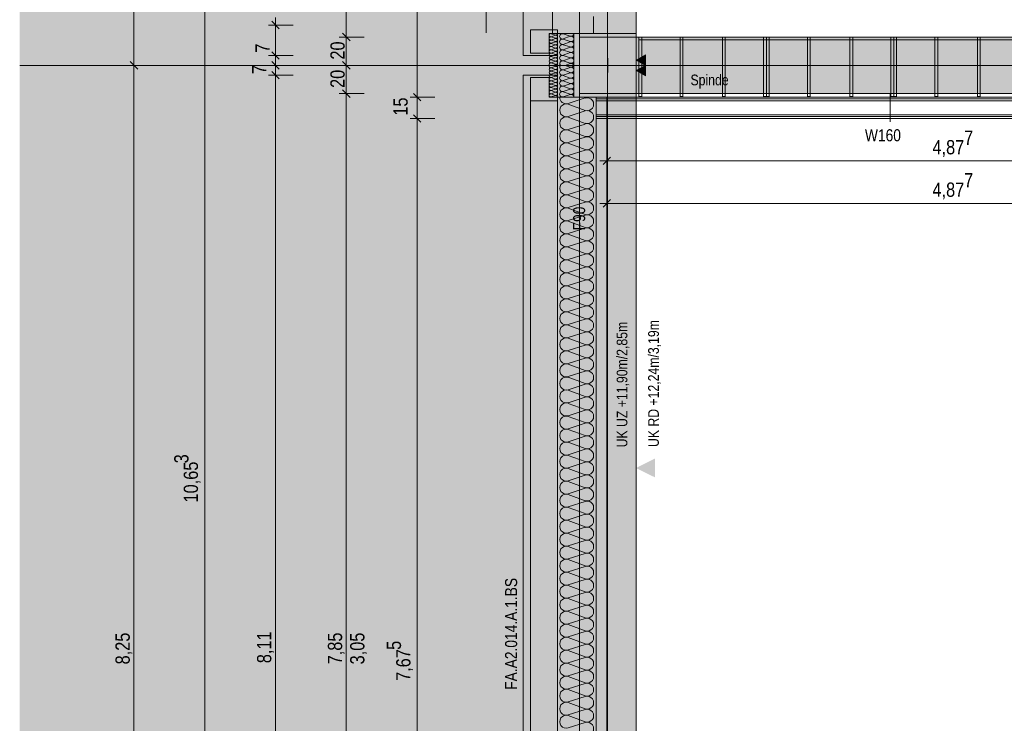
# Model space of a CAD drawing. Extents: x -620 to 300, y 62 to 1112.
# Tile 14 of 95: x -539 to -400, y 456 to 556. Entities that reach past the tile are written whole.
import ezdxf
from ezdxf.lldxf.tags import DXFTag

# ---------------------------------------------------------------- set-up
doc = ezdxf.new("R2010")
doc.units = 0
doc.layers.get('0').update_dxf_attribs({"lineweight": 13})
for name, color, linetype, lineweight, true_color in [('00 -Bauelemente -Dämmung innen', 7, 'Continuous', 9, 0xff7fe6), ('00 -Bauelemente -Gipskarton', 7, 'Continuous', 9, 0xff7fe6), ('00_Beschriftung UZ', 3, 'Continuous', 13, 0x00ff00), ('30 -33 Aussenwände- 3 Aussenstützen', 7, 'Continuous', 50, 0x0000dd), ('30 -33 Aussenwände- 7 Fassade_ Elemente', 7, 'Continuous', 9, 0x00aacc), ('30 -34 Innenwände- 2 nichttragend', 7, 'Continuous', 18, 0xff7fe6), ('30 -35 Decken- 1 Konstruktion-Träger- Stahlbeton', 7, 'grob-A06G9S5M8I', 13, 0x33aa00), ('60- 61 allgemeine Ausstattung- 1 Möbel', 7, 'Continuous', 9, 0x00cccc), ('70 -72 Beschriftung- 1 Beschriftung allgemein', 7, 'Continuous', 9, 0xff6633), ('70 -72 Beschriftung- 2 Beschriftung Bauteile', 7, 'Continuous', 9, 0x9999ff), ('70 -76 Bemaßung- 2 Allgemein', 9, 'Continuous', 5, 0x808080), ('iwb_Layout BA_Markierung', 7, 'Continuous', 9, 0xbadcdc), ('iwb_Schraffur_ Verglasung', 5, 'Continuous', 13, 0x0000ff), ('iwb_Schraffur_F90_feuerbestaendig', 1, 'Continuous', 13, 0xff0000), ('iwb_Schraffur_Unterzug', 7, 'Continuous', 5, 0xffffcc)]:
    doc.layers.add(name, color=color, linetype=linetype, lineweight=lineweight, true_color=true_color)
for name, color, linetype, lineweight in [('30 -33 Aussenwände- 8 Sonnenschutz', 7, 'Continuous', 9), ('70 -71 Achsen- 1 Gebäudeachsen', 7, 'STRICHPUNKT2-A06G9S5N8I', 18), ('70 -75 Raumstempel- 3 Wandstempel', 7, 'Continuous', 50)]:
    doc.layers.add(name, color=color, linetype=linetype, lineweight=lineweight)
doc.styles.get("Standard").update_dxf_attribs({"font": 'ARIALN.TTF'})
tags = doc.linetypes.add('fein_strichliert-A06G9S5O8I', pattern=[4, 1, -2, 1]).pattern_tags.tags
tags[8:9] = [DXFTag(74, 4), DXFTag(75, 0), DXFTag(340, '0'), DXFTag(46, 0.0), DXFTag(50, 0.0), DXFTag(44, 0.0), DXFTag(45, 0.0)]
tags[6:7] = [DXFTag(74, 4), DXFTag(75, 0), DXFTag(340, '0'), DXFTag(46, 0.0), DXFTag(50, 0.0), DXFTag(44, 0.0), DXFTag(45, 0.0)]
tags[4:5] = [DXFTag(74, 4), DXFTag(75, 0), DXFTag(340, '0'), DXFTag(46, 0.0), DXFTag(50, 0.0), DXFTag(44, 0.0), DXFTag(45, 0.0)]
tags = doc.linetypes.add('grob-A06G9S5M8I', pattern=[14, 3, -8, 3]).pattern_tags.tags
tags[8:9] = [DXFTag(74, 4), DXFTag(75, 0), DXFTag(340, '0'), DXFTag(46, 0.0), DXFTag(50, 0.0), DXFTag(44, 0.0), DXFTag(45, 0.0)]
tags[6:7] = [DXFTag(74, 4), DXFTag(75, 0), DXFTag(340, '0'), DXFTag(46, 0.0), DXFTag(50, 0.0), DXFTag(44, 0.0), DXFTag(45, 0.0)]
tags[4:5] = [DXFTag(74, 4), DXFTag(75, 0), DXFTag(340, '0'), DXFTag(46, 0.0), DXFTag(50, 0.0), DXFTag(44, 0.0), DXFTag(45, 0.0)]
tags = doc.linetypes.add('STRICHPUNKT2-A06G9S5N8I', pattern=[12.7, 6.35, -3.175, 0, -3.175]).pattern_tags.tags
tags[10:11] = [DXFTag(74, 4), DXFTag(75, 0), DXFTag(340, '0'), DXFTag(46, 0.0), DXFTag(50, 0.0), DXFTag(44, 0.0), DXFTag(45, 0.0)]
tags[8:9] = [DXFTag(74, 4), DXFTag(75, 0), DXFTag(340, '0'), DXFTag(46, 0.0), DXFTag(50, 0.0), DXFTag(44, 0.0), DXFTag(45, 0.0)]
tags[6:7] = [DXFTag(74, 4), DXFTag(75, 0), DXFTag(340, '0'), DXFTag(46, 0.0), DXFTag(50, 0.0), DXFTag(44, 0.0), DXFTag(45, 0.0)]
tags[4:5] = [DXFTag(74, 4), DXFTag(75, 0), DXFTag(340, '0'), DXFTag(46, 0.0), DXFTag(50, 0.0), DXFTag(44, 0.0), DXFTag(45, 0.0)]

# ---------------------------------------------------------------- blocks, each defined once
blk = doc.blocks.new('Polygon-A06G9S5E8I')
at = {"color": 0, "linetype": 'ByBlock', "lineweight": -2, "ltscale": 0.13}
blk.add_solid([(-458.92, 86.61), (-538.63, 86.4), (-458.75, 1083.81), (-538.63, 1083.81)], dxfattribs=at)
blk = doc.blocks.new('Referenz-A06G9S5P8I')
at = {"layer": '00 -Bauelemente -Dämmung innen', "color": 0, "linetype": 'Continuous', "lineweight": -2, "ltscale": 0.13}
for p, q in [((-360.65, 544.47), (-457.19, 544.47)), ((-358.65, 542.47), (-457.19, 542.47))]:
    blk.add_line(p, q, dxfattribs=at)
at = {"layer": '00 -Bauelemente -Gipskarton', "color": 0, "linetype": 'Continuous', "lineweight": -2, "ltscale": 0.13}
for p, q in [((-361.15, 544.97), (-457.19, 544.97)), ((-360.9, 544.72), (-457.19, 544.72)), ((-360.65, 544.47), (-457.19, 544.47)), ((-358.65, 542.47), (-457.19, 542.47)), ((-358.4, 542.22), (-457.19, 542.22)), ((-358.15, 541.97), (-457.19, 541.97))]:
    blk.add_line(p, q, dxfattribs=at)
at = {"layer": '00_Beschriftung UZ', "color": 0, "lineweight": -2}
for points in [[(-454.22, 491.24), (-451.55, 492.57), (-454.22, 493.91)], [(-448.88, 491.24), (-451.55, 492.57), (-448.88, 493.91)]]:
    blk.add_solid(points, dxfattribs=at)
at = {"layer": '30 -33 Aussenwände- 3 Aussenstützen', "color": 0, "linetype": 'Continuous', "lineweight": -2, "ltscale": 0.13}
for p, q in [((-459.55, 553.47), (-459.55, 545.47)), ((-451.55, 553.47), (-459.55, 553.47)), ((-451.55, 545.47), (-451.55, 553.47)), ((-459.55, 545.47), (-451.55, 545.47))]:
    blk.add_line(p, q, dxfattribs=at)
at = {"layer": '30 -33 Aussenwände- 3 Aussenstützen', "color": 0, "lineweight": -2}
for p, q in [((-456.55, 549.47), (-454.55, 549.47)), ((-455.55, 550.47), (-455.55, 548.47))]:
    blk.add_line(p, q, dxfattribs=at)
at = {"layer": '30 -33 Aussenwände- 7 Fassade_ Elemente', "color": 0, "linetype": 'Continuous', "lineweight": -2, "ltscale": 0.13}
for p, q in [((-467.49, 608.07), (-467.49, 550.87)), ((-451.55, 553.97), (-451.55, 604.97)), ((-463.35, 553.97), (-463.35, 557.27)), ((-457.55, 553.97), (-457.55, 556.37)), ((-451.55, 556.37), (-451.55, 553.97)), ((-466.49, 551.17), (-466.49, 554.47)), ((-466.49, 554.47), (-462.65, 554.47)), ((-462.65, 553.97), (-463.85, 553.97)), ((-463.85, 553.97), (-463.85, 551.17)), ((-462.95, 553.75), (-463.55, 553.94)), ((-463.55, 553.51), (-462.95, 553.73)), ((-457.55, 553.97), (-463.35, 553.97)), ((-462.65, 554.47), (-462.65, 553.97)), ((-462.65, 553.97), (-460.35, 553.97)), ((-462.65, 549.47), (-462.65, 553.97)), ((-462.65, 553.97), (-451.55, 553.97)), ((-462.65, 550.87), (-462.65, 553.97)), ((-460.85, 553.6), (-461.85, 553.93)), ((-460.35, 553.97), (-460.35, 549.47)), ((-451.55, 553.97), (-457.55, 553.97)), ((-462.95, 553.29), (-463.55, 553.49)), ((-463.55, 553.05), (-462.95, 553.27)), ((-462.95, 552.83), (-463.55, 553.03)), ((-463.55, 552.59), (-462.95, 552.81)), ((-462.95, 552.37), (-463.55, 552.57)), ((-463.55, 552.13), (-462.95, 552.35)), ((-461.85, 553.2), (-460.85, 553.57)), ((-460.85, 552.84), (-461.85, 553.16)), ((-461.85, 552.43), (-460.85, 552.8)), ((-460.85, 552.07), (-461.85, 552.39)), ((-467.49, 550.87), (-462.65, 550.87)), ((-463.85, 551.17), (-466.49, 551.17)), ((-462.95, 551.91), (-463.55, 552.11)), ((-463.55, 551.67), (-462.95, 551.89)), ((-462.95, 551.45), (-463.55, 551.65)), ((-463.55, 551.21), (-462.95, 551.43)), ((-462.95, 550.99), (-463.55, 551.19)), ((-463.55, 550.75), (-462.95, 550.97)), ((-461.85, 551.67), (-460.85, 552.03)), ((-460.85, 551.31), (-461.85, 551.63)), ((-461.85, 550.9), (-460.85, 551.27)), ((-460.85, 550.54), (-461.85, 550.86)), ((-462.95, 550.53), (-463.55, 550.73)), ((-463.55, 550.29), (-462.95, 550.51)), ((-462.95, 550.08), (-463.55, 550.27)), ((-463.55, 549.83), (-462.95, 550.05)), ((-462.95, 549.62), (-463.55, 549.81)), ((-462.95, 549.59), (-463.27, 549.47)), ((-462.95, 549.36), (-463.27, 549.47)), ((-462.65, 384.47), (-462.65, 549.47)), ((-462.65, 549.47), (-462.65, 544.97)), ((-461.85, 550.13), (-460.85, 550.5)), ((-460.85, 549.77), (-461.85, 550.1)), ((-460.85, 549.74), (-461.56, 549.47)), ((-460.85, 549.21), (-461.56, 549.47)), ((-460.35, 544.97), (-460.35, 549.47)), ((-456.55, 549.47), (-454.55, 549.47)), ((-455.55, 550.47), (-455.55, 548.47)), ((-462.65, 548.07), (-467.49, 548.07)), ((-467.49, 548.07), (-467.49, 385.87)), ((-462.95, 549.33), (-463.55, 549.14)), ((-463.55, 549.12), (-462.95, 548.9)), ((-462.95, 548.87), (-463.55, 548.68)), ((-463.55, 548.66), (-462.95, 548.44)), ((-462.95, 548.41), (-463.55, 548.22)), ((-463.55, 548.2), (-462.95, 547.98)), ((-462.65, 544.97), (-462.65, 548.07)), ((-460.85, 549.17), (-461.85, 548.85)), ((-461.85, 548.82), (-460.85, 548.45)), ((-460.85, 548.41), (-461.85, 548.09)), ((-461.85, 548.05), (-460.85, 547.68)), ((-463.85, 547.77), (-466.49, 547.77)), ((-466.49, 547.77), (-466.49, 544.47)), ((-463.85, 544.97), (-463.85, 547.77)), ((-462.95, 547.95), (-463.55, 547.76)), ((-463.55, 547.74), (-462.95, 547.52)), ((-462.95, 547.49), (-463.55, 547.3)), ((-463.55, 547.28), (-462.95, 547.06)), ((-462.95, 547.03), (-463.55, 546.84)), ((-463.55, 546.82), (-462.95, 546.6)), ((-460.85, 547.64), (-461.85, 547.32)), ((-461.85, 547.28), (-460.85, 546.91)), ((-460.85, 546.88), (-461.85, 546.55)), ((-462.95, 546.57), (-463.55, 546.38)), ((-463.55, 546.36), (-462.95, 546.14)), ((-462.95, 546.12), (-463.55, 545.92)), ((-463.55, 545.9), (-462.95, 545.68)), ((-462.95, 545.66), (-463.55, 545.46)), ((-463.55, 545.44), (-462.95, 545.22)), ((-461.85, 546.52), (-460.85, 546.15)), ((-460.85, 546.11), (-461.85, 545.79)), ((-461.85, 545.75), (-460.85, 545.38)), ((-460.85, 545.34), (-461.85, 545.02)), ((-466.49, 389.47), (-466.49, 544.47)), ((-466.49, 544.47), (-462.65, 544.47)), ((-462.65, 544.97), (-463.85, 544.97)), ((-462.95, 545.2), (-463.55, 545)), ((-462.65, 544.47), (-462.65, 544.97)), ((-455.69, 544.97), (-462.65, 544.97)), ((-462.65, 544.97), (-460.35, 544.97)), ((-462.65, 544.47), (-462.65, 389.47)), ((-461.15, 544.09), (-458.75, 544.86)), ((-458.75, 543.11), (-461.15, 544)), ((-460.35, 544.97), (-457.19, 544.97)), ((-457.19, 544.97), (-457.19, 388.97)), ((-455.69, 388.97), (-455.69, 544.97)), ((-461.15, 542.25), (-458.75, 543.02)), ((-458.75, 541.27), (-461.15, 542.16)), ((-461.15, 540.41), (-458.75, 541.18)), ((-458.75, 539.43), (-461.15, 540.32)), ((-461.15, 538.57), (-458.75, 539.34)), ((-458.75, 537.59), (-461.15, 538.48)), ((-461.15, 536.73), (-458.75, 537.5)), ((-458.75, 535.76), (-461.15, 536.64)), ((-461.15, 534.89), (-458.75, 535.67)), ((-458.75, 533.92), (-461.15, 534.8)), ((-461.15, 533.06), (-458.75, 533.83)), ((-458.75, 532.08), (-461.15, 532.97)), ((-461.15, 531.22), (-458.75, 531.99)), ((-458.75, 530.24), (-461.15, 531.13)), ((-461.15, 529.38), (-458.75, 530.15)), ((-458.75, 528.4), (-461.15, 529.29)), ((-461.15, 527.54), (-458.75, 528.31)), ((-458.75, 526.56), (-461.15, 527.45)), ((-461.15, 525.7), (-458.75, 526.47)), ((-458.75, 524.72), (-461.15, 525.61)), ((-461.15, 523.86), (-458.75, 524.63)), ((-458.75, 522.89), (-461.15, 523.77)), ((-461.15, 522.02), (-458.75, 522.8)), ((-458.75, 521.05), (-461.15, 521.93)), ((-461.15, 520.19), (-458.75, 520.96)), ((-458.75, 519.21), (-461.15, 520.1)), ((-461.15, 518.35), (-458.75, 519.12)), ((-458.75, 517.37), (-461.15, 518.26)), ((-461.15, 516.51), (-458.75, 517.28)), ((-458.75, 515.53), (-461.15, 516.42)), ((-461.15, 514.67), (-458.75, 515.44)), ((-458.75, 513.69), (-461.15, 514.58)), ((-461.15, 512.83), (-458.75, 513.6)), ((-458.75, 511.85), (-461.15, 512.74)), ((-461.15, 510.99), (-458.75, 511.76)), ((-458.75, 510.02), (-461.15, 510.9)), ((-461.15, 509.16), (-458.75, 509.93)), ((-458.75, 508.18), (-461.15, 509.07)), ((-461.15, 507.32), (-458.75, 508.09)), ((-458.75, 506.34), (-461.15, 507.23)), ((-461.15, 505.48), (-458.75, 506.25)), ((-458.75, 504.5), (-461.15, 505.39)), ((-461.15, 503.64), (-458.75, 504.41)), ((-458.75, 502.66), (-461.15, 503.55)), ((-461.15, 501.8), (-458.75, 502.57)), ((-458.75, 500.82), (-461.15, 501.71)), ((-461.15, 499.96), (-458.75, 500.73)), ((-458.75, 498.99), (-461.15, 499.87)), ((-461.15, 498.12), (-458.75, 498.9)), ((-458.75, 497.15), (-461.15, 498.03)), ((-461.15, 496.29), (-458.75, 497.06)), ((-458.75, 495.31), (-461.15, 496.2)), ((-461.15, 494.45), (-458.75, 495.22)), ((-458.75, 493.47), (-461.15, 494.36)), ((-461.15, 492.61), (-458.75, 493.38)), ((-458.75, 491.63), (-461.15, 492.52)), ((-461.15, 490.77), (-458.75, 491.54)), ((-458.75, 489.79), (-461.15, 490.68)), ((-461.15, 488.93), (-458.75, 489.7)), ((-458.75, 487.95), (-461.15, 488.84)), ((-461.15, 487.09), (-458.75, 487.86)), ((-458.75, 486.12), (-461.15, 487)), ((-461.15, 485.25), (-458.75, 486.03)), ((-458.75, 484.28), (-461.15, 485.16)), ((-461.15, 483.42), (-458.75, 484.19)), ((-458.75, 482.44), (-461.15, 483.33)), ((-461.15, 481.58), (-458.75, 482.35)), ((-458.75, 480.6), (-461.15, 481.49)), ((-461.15, 479.74), (-458.75, 480.51)), ((-458.75, 478.76), (-461.15, 479.65)), ((-461.15, 477.9), (-458.75, 478.67)), ((-458.75, 476.92), (-461.15, 477.81)), ((-461.15, 476.06), (-458.75, 476.83)), ((-458.75, 475.08), (-461.15, 475.97)), ((-461.15, 474.22), (-458.75, 474.99)), ((-458.75, 473.25), (-461.15, 474.13)), ((-461.15, 472.38), (-458.75, 473.16)), ((-458.75, 471.41), (-461.15, 472.29)), ((-461.15, 470.55), (-458.75, 471.32)), ((-458.75, 469.57), (-461.15, 470.46)), ((-461.15, 468.71), (-458.75, 469.48)), ((-458.75, 467.73), (-461.15, 468.62)), ((-461.15, 466.87), (-458.75, 467.64)), ((-458.75, 465.89), (-461.15, 466.78)), ((-461.15, 465.03), (-458.75, 465.8)), ((-458.75, 464.05), (-461.15, 464.94)), ((-461.15, 463.19), (-458.75, 463.96)), ((-458.75, 462.21), (-461.15, 463.1)), ((-461.15, 461.35), (-458.75, 462.12)), ((-458.75, 460.38), (-461.15, 461.26)), ((-461.15, 459.51), (-458.75, 460.29)), ((-458.75, 458.54), (-461.15, 459.42)), ((-461.15, 457.68), (-458.75, 458.45)), ((-458.75, 456.7), (-461.15, 457.59)), ((-461.15, 455.84), (-458.75, 456.61))]:
    blk.add_line(p, q, dxfattribs=at)
for centre, major_axis, end_param in [((-463.62, 553.73), (0.07, 0.219), 3.765224), ((-462.88, 553.97), (-0.07, -0.219), 1.896254), ((-462.88, 553.51), (-0.07, -0.219), 3.764652), ((-461.97, 553.56), (0.117, 0.364), 3.765224), ((-460.73, 553.97), (-0.117, -0.364), 1.896254), ((-460.73, 553.2), (-0.117, -0.364), 3.764652), ((-463.62, 553.27), (0.07, 0.219), 3.765224), ((-463.62, 552.81), (0.07, 0.219), 3.765224), ((-463.62, 552.35), (0.07, 0.219), 3.765224), ((-462.88, 553.05), (-0.07, -0.219), 3.764652), ((-462.88, 552.59), (-0.07, -0.219), 3.764652), ((-462.88, 552.13), (-0.07, -0.219), 3.764652), ((-461.97, 552.8), (0.117, 0.364), 3.765224), ((-461.97, 552.03), (0.117, 0.364), 3.765224), ((-460.73, 552.44), (-0.117, -0.364), 3.764652), ((-463.62, 551.89), (0.07, 0.219), 3.765224), ((-463.62, 551.43), (0.07, 0.219), 3.765224), ((-463.62, 550.97), (0.07, 0.219), 3.765224), ((-462.88, 551.67), (-0.07, -0.219), 3.764652), ((-462.88, 551.21), (-0.07, -0.219), 3.764652), ((-462.88, 550.75), (0.186, 0.135), 1.254884), ((-462.88, 550.75), (-0.07, -0.219), 3.764652), ((-462.88, 550.75), (0.186, -0.135), 1.254884), ((-461.97, 551.26), (0.117, 0.364), 3.765224), ((-461.97, 551.26), (-0.31, 0.225), 1.255075), ((-461.97, 550.5), (0.117, 0.364), 3.765224), ((-461.97, 551.26), (0.117, 0.364), 1.255075), ((-461.97, 551.26), (-0.31, -0.225), 1.255075), ((-461.97, 550.5), (0.117, 0.364), 1.255075), ((-460.73, 551.67), (-0.117, -0.364), 3.764652), ((-460.73, 551.67), (0.31, 0.225), 1.254884), ((-460.73, 551.67), (-0.117, -0.364), 1.254884), ((-460.73, 550.9), (0.31, 0.225), 1.254884), ((-460.73, 550.9), (-0.117, -0.364), 3.764652), ((-460.73, 551.67), (0.31, -0.225), 1.254884), ((-460.73, 550.9), (0.31, -0.225), 1.254884), ((-463.62, 550.51), (0.07, 0.219), 3.765224), ((-463.62, 550.51), (-0.186, 0.135), 1.255075), ((-463.62, 550.05), (0.07, 0.219), 3.765224), ((-463.62, 550.05), (-0.186, 0.135), 1.255075), ((-463.62, 549.59), (0.07, 0.219), 2.411197), ((-463.62, 549.36), (-0.198, 0.116), 2.411197), ((-463.62, 550.51), (0.07, 0.219), 1.255075), ((-463.62, 550.51), (-0.186, -0.135), 1.255075), ((-463.62, 550.05), (0.07, 0.219), 1.255075), ((-463.62, 550.05), (-0.186, -0.135), 1.255075), ((-462.88, 550.75), (-0.07, -0.219), 1.254884), ((-462.88, 550.29), (0.186, 0.135), 1.254884), ((-462.88, 550.29), (-0.07, -0.219), 3.764652), ((-462.88, 550.29), (-0.07, -0.219), 1.254884), ((-462.88, 549.83), (0.186, 0.135), 1.254884), ((-462.88, 549.83), (-0.07, -0.219), 1.254884), ((-462.88, 549.37), (0.207, 0.1), 1.434048), ((-462.88, 549.57), (-0.071, -0.219), 1.434048), ((-462.88, 550.29), (0.186, -0.135), 1.254884), ((-462.88, 549.83), (0.186, -0.135), 1.254884), ((-461.97, 549.73), (0.117, 0.364), 2.619647), ((-461.97, 549.22), (-0.283, 0.257), 2.619647), ((-461.97, 550.5), (-0.31, 0.225), 1.255075), ((-461.97, 550.5), (-0.31, -0.225), 1.255075), ((-460.73, 550.9), (-0.117, -0.364), 1.254884), ((-460.73, 550.14), (0.31, 0.225), 1.254884), ((-460.73, 550.14), (-0.117, -0.364), 1.254884), ((-460.73, 549.37), (0.369, 0.102), 1.613483), ((-460.73, 549.58), (-0.117, -0.364), 1.613483), ((-460.73, 550.14), (0.31, -0.225), 1.254884), ((-463.62, 548.9), (0.071, 0.219), 3.765224), ((-463.62, 548.9), (-0.186, 0.135), 1.255075), ((-463.62, 548.44), (0.071, 0.219), 3.765224), ((-463.62, 548.44), (-0.186, 0.135), 1.255075), ((-463.62, 547.98), (0.071, 0.219), 3.765224), ((-463.62, 548.9), (0.071, 0.219), 1.255075), ((-463.62, 548.9), (-0.186, -0.135), 1.255075), ((-463.62, 548.44), (0.071, 0.219), 1.255075), ((-463.62, 548.44), (-0.186, -0.135), 1.255075), ((-462.88, 549.11), (0.186, 0.135), 1.254884), ((-462.88, 549.11), (-0.071, -0.219), 1.254884), ((-462.88, 548.65), (-0.071, -0.219), 3.764652), ((-462.88, 548.65), (0.186, 0.135), 1.254884), ((-462.88, 548.65), (-0.071, -0.219), 1.254884), ((-462.88, 548.19), (0.186, 0.135), 1.254884), ((-462.88, 548.19), (-0.071, -0.219), 3.764652), ((-462.88, 548.19), (-0.071, -0.219), 1.254884), ((-462.88, 549.11), (0.186, -0.135), 1.254884), ((-462.88, 548.65), (0.186, -0.135), 1.254884), ((-462.88, 548.19), (0.186, -0.135), 1.254884), ((-461.97, 548.45), (0.117, 0.364), 3.765224), ((-461.97, 548.45), (-0.31, 0.225), 1.255075), ((-461.97, 547.68), (0.117, 0.364), 3.765224), ((-461.97, 548.45), (0.117, 0.364), 1.255075), ((-461.97, 548.45), (-0.31, -0.225), 1.255075), ((-461.97, 547.68), (0.117, 0.364), 1.255075), ((-460.73, 548.81), (0.31, 0.225), 1.254884), ((-460.73, 548.81), (-0.117, -0.364), 1.254884), ((-460.73, 548.04), (-0.117, -0.364), 3.764652), ((-460.73, 548.04), (0.31, 0.225), 1.254884), ((-460.73, 548.81), (0.31, -0.225), 1.254884), ((-460.73, 548.04), (0.31, -0.225), 1.254884), ((-463.62, 547.52), (0.071, 0.219), 3.765224), ((-463.62, 547.06), (0.071, 0.219), 3.765224), ((-463.62, 546.6), (0.071, 0.219), 3.765224), ((-462.88, 547.74), (-0.071, -0.219), 3.764652), ((-462.88, 547.28), (-0.071, -0.219), 3.764652), ((-462.88, 546.82), (-0.071, -0.219), 3.764652), ((-461.97, 547.68), (-0.31, 0.225), 1.255075), ((-461.97, 546.92), (0.117, 0.364), 3.765224), ((-461.97, 547.68), (-0.31, -0.225), 1.255075), ((-460.73, 548.04), (-0.117, -0.364), 1.254884), ((-460.73, 547.28), (-0.117, -0.364), 3.764652), ((-460.73, 547.28), (0.31, 0.225), 1.254884), ((-460.73, 547.28), (-0.117, -0.364), 1.254884), ((-460.73, 546.51), (-0.117, -0.364), 3.764652), ((-460.73, 547.28), (0.31, -0.225), 1.254884), ((-463.62, 546.14), (0.071, 0.219), 3.765224), ((-463.62, 545.68), (0.071, 0.219), 3.765224), ((-463.62, 545.22), (0.071, 0.219), 3.765224), ((-462.88, 546.36), (-0.071, -0.219), 3.764652), ((-462.88, 545.9), (-0.071, -0.219), 3.764652), ((-462.88, 545.44), (-0.071, -0.219), 3.764652), ((-461.97, 546.15), (0.117, 0.364), 3.765224), ((-461.97, 545.39), (0.117, 0.364), 3.765224), ((-460.73, 545.75), (-0.117, -0.364), 3.764652), ((-460.73, 544.98), (0.383, -0.005), 1.896254), ((-462.88, 544.98), (0.23, -0.003), 1.896254), ((-461.43, 543.12), (0.282, 0.874), 3.764652), ((-461.43, 544.96), (-0.918, 0.013), 1.896254), ((-458.47, 543.98), (-0.282, -0.874), 3.765224), ((-458.47, 542.15), (-0.282, -0.874), 3.765224), ((-461.43, 541.28), (0.282, 0.874), 3.764652), ((-458.47, 540.31), (-0.282, -0.874), 3.765224), ((-461.43, 539.45), (0.282, 0.874), 3.764652), ((-461.43, 537.61), (0.282, 0.874), 3.764652), ((-458.47, 538.47), (-0.282, -0.874), 3.765224), ((-458.47, 536.63), (-0.282, -0.874), 3.765224), ((-461.43, 535.77), (0.282, 0.874), 3.764652), ((-458.47, 534.79), (-0.282, -0.874), 3.765224), ((-461.43, 533.93), (0.282, 0.874), 3.764652), ((-461.43, 532.09), (0.282, 0.874), 3.764652), ((-458.47, 532.95), (-0.282, -0.874), 3.765224), ((-458.47, 531.11), (-0.282, -0.874), 3.765224), ((-461.43, 530.25), (0.282, 0.874), 3.764652), ((-458.47, 529.28), (-0.282, -0.874), 3.765224), ((-461.43, 528.41), (0.282, 0.874), 3.764652), ((-461.43, 526.58), (0.282, 0.874), 3.764652), ((-458.47, 527.44), (-0.282, -0.874), 3.765224), ((-458.47, 525.6), (-0.282, -0.874), 3.765224), ((-461.43, 524.74), (0.282, 0.874), 3.764652), ((-458.47, 523.76), (-0.282, -0.874), 3.765224), ((-461.43, 522.9), (0.282, 0.874), 3.764652), ((-461.43, 521.06), (0.282, 0.874), 3.764652), ((-458.47, 521.92), (-0.282, -0.874), 3.765224), ((-461.43, 519.22), (0.282, 0.874), 3.764652), ((-458.47, 520.08), (-0.282, -0.874), 3.765224), ((-458.47, 518.24), (-0.282, -0.874), 3.765224), ((-461.43, 517.38), (0.282, 0.874), 3.764652), ((-461.43, 515.54), (0.282, 0.874), 3.764652), ((-458.47, 516.41), (-0.282, -0.874), 3.765224), ((-461.43, 513.71), (0.282, 0.874), 3.764652), ((-458.47, 514.57), (-0.282, -0.874), 3.765224), ((-458.47, 512.73), (-0.282, -0.874), 3.765224), ((-461.43, 511.87), (0.282, 0.874), 3.764652), ((-458.47, 510.89), (-0.282, -0.874), 3.765224), ((-461.43, 510.03), (0.282, 0.874), 3.764652), ((-461.43, 508.19), (0.282, 0.874), 3.764652), ((-458.47, 509.05), (-0.282, -0.874), 3.765224), ((-458.47, 507.21), (-0.282, -0.874), 3.765224), ((-461.43, 506.35), (0.282, 0.874), 3.764652), ((-458.47, 505.38), (-0.282, -0.874), 3.765224), ((-461.43, 504.51), (0.282, 0.874), 3.764652), ((-461.43, 502.68), (0.282, 0.874), 3.764652), ((-458.47, 503.54), (-0.282, -0.874), 3.765224), ((-458.47, 501.7), (-0.282, -0.874), 3.765224), ((-461.43, 500.84), (0.282, 0.874), 3.764652), ((-458.47, 499.86), (-0.282, -0.874), 3.765224), ((-461.43, 499), (0.282, 0.874), 3.764652), ((-461.43, 497.16), (0.282, 0.874), 3.764652), ((-458.47, 498.02), (-0.282, -0.874), 3.765224), ((-458.47, 496.18), (-0.282, -0.874), 3.765224), ((-461.43, 495.32), (0.282, 0.874), 3.764652), ((-458.47, 494.34), (-0.282, -0.874), 3.765224), ((-461.43, 493.48), (0.282, 0.874), 3.764652), ((-461.43, 491.64), (0.282, 0.874), 3.764652), ((-458.47, 492.51), (-0.282, -0.874), 3.765224), ((-458.47, 490.67), (-0.282, -0.874), 3.765224), ((-461.43, 489.81), (0.282, 0.874), 3.764652), ((-458.47, 488.83), (-0.282, -0.874), 3.765224), ((-461.43, 487.97), (0.282, 0.874), 3.764652), ((-461.43, 486.13), (0.282, 0.874), 3.764652), ((-458.47, 486.99), (-0.282, -0.874), 3.765224), ((-458.47, 485.15), (-0.282, -0.874), 3.765224), ((-461.43, 484.29), (0.282, 0.874), 3.764652), ((-458.47, 483.31), (-0.282, -0.874), 3.765224), ((-461.43, 482.45), (0.282, 0.874), 3.764652), ((-461.43, 480.61), (0.282, 0.874), 3.764652), ((-458.47, 481.47), (-0.282, -0.874), 3.765224), ((-458.47, 479.64), (-0.282, -0.874), 3.765224), ((-461.43, 478.77), (0.282, 0.874), 3.764652), ((-458.47, 477.8), (-0.282, -0.874), 3.765224), ((-461.43, 476.94), (0.282, 0.874), 3.764652), ((-461.43, 475.1), (0.282, 0.874), 3.764652), ((-458.47, 475.96), (-0.282, -0.874), 3.765224), ((-458.47, 474.12), (-0.282, -0.874), 3.765224), ((-461.43, 473.26), (0.282, 0.874), 3.764652), ((-458.47, 472.28), (-0.282, -0.874), 3.765224), ((-461.43, 471.42), (0.282, 0.874), 3.764652), ((-461.43, 469.58), (0.282, 0.874), 3.764652), ((-458.47, 470.44), (-0.282, -0.874), 3.765224), ((-461.43, 467.74), (0.282, 0.874), 3.764652), ((-458.47, 468.6), (-0.282, -0.874), 3.765224), ((-458.47, 466.77), (-0.282, -0.874), 3.765224), ((-461.43, 465.9), (0.282, 0.874), 3.764652), ((-461.43, 464.07), (0.282, 0.874), 3.764652), ((-458.47, 464.93), (-0.282, -0.874), 3.765224), ((-461.43, 462.23), (0.282, 0.874), 3.764652), ((-458.47, 463.09), (-0.282, -0.874), 3.765224), ((-458.47, 461.25), (-0.282, -0.874), 3.765224), ((-461.43, 460.39), (0.282, 0.874), 3.764652), ((-458.47, 459.41), (-0.282, -0.874), 3.765224), ((-461.43, 458.55), (0.282, 0.874), 3.764652), ((-461.43, 456.71), (0.282, 0.874), 3.764652), ((-458.47, 457.57), (-0.282, -0.874), 3.765224), ((-458.47, 455.73), (-0.282, -0.874), 3.765224)]:
    blk.add_ellipse(centre, major_axis=major_axis, ratio=1, start_param=0, end_param=end_param, dxfattribs=at)
at = {"layer": '30 -33 Aussenwände- 8 Sonnenschutz', "color": 0, "linetype": 'Continuous', "lineweight": -2, "ltscale": 0.13}
blk.add_line((-472.73, 601.08), (-472.73, 554.08), dxfattribs=at)
at = {"layer": '30 -34 Innenwände- 2 nichttragend', "color": 0, "linetype": 'Continuous', "lineweight": -2, "ltscale": 0.13}
for p, q in [((-361.15, 544.97), (-457.19, 544.97)), ((-457.19, 544.97), (-457.19, 541.97)), ((-358.15, 541.97), (-457.19, 541.97))]:
    blk.add_line(p, q, dxfattribs=at)
at = {"layer": '30 -35 Decken- 1 Konstruktion-Träger- Stahlbeton', "color": 0, "lineweight": -2}
for p, q in [((-459.55, 388.47), (-459.55, 605.47)), ((-451.55, 388.47), (-451.55, 605.47)), ((35.45, 553.47), (-451.55, 553.47)), ((35.45, 545.47), (-451.55, 545.47))]:
    blk.add_line(p, q, dxfattribs=at)
at = {"layer": '30 -35 Decken- 1 Konstruktion-Träger- Stahlbeton', "color": 0, "linetype": 'Continuous', "lineweight": -2, "ltscale": 0.13}
blk.add_line((-451.55, 545.47), (-451.55, 553.47), dxfattribs=at)
at = {"layer": '60- 61 allgemeine Ausstattung- 1 Möbel', "color": 0, "linetype": 'fein_strichliert-A06G9S5O8I', "lineweight": -2, "ltscale": 0.13}
for p, q in [((-451.15, 553.47), (-450.75, 553.47)), ((-451.15, 545.07), (-451.15, 553.47)), ((-451.15, 553.47), (-361.15, 553.47)), ((-451.15, 553.07), (-451.15, 553.47)), ((-361.15, 553.07), (-451.15, 553.07)), ((-450.75, 553.47), (-450.75, 545.07)), ((-445.35, 553.47), (-444.95, 553.47)), ((-445.35, 545.07), (-445.35, 553.47)), ((-444.95, 553.47), (-444.95, 545.07)), ((-439.35, 553.47), (-438.95, 553.47)), ((-439.35, 545.07), (-439.35, 553.47)), ((-438.95, 553.47), (-438.95, 545.07)), ((-433.55, 553.47), (-433.15, 553.47)), ((-433.55, 545.07), (-433.55, 553.47)), ((-433.15, 553.47), (-432.75, 553.47)), ((-433.15, 545.07), (-433.15, 553.47)), ((-433.15, 553.47), (-433.15, 545.07)), ((-432.75, 553.47), (-432.75, 545.07)), ((-427.35, 553.47), (-426.95, 553.47)), ((-427.35, 545.07), (-427.35, 553.47)), ((-426.95, 553.47), (-426.95, 545.07)), ((-421.35, 553.47), (-420.95, 553.47)), ((-421.35, 545.07), (-421.35, 553.47)), ((-420.95, 553.47), (-420.95, 545.07)), ((-415.55, 553.47), (-415.15, 553.47)), ((-415.55, 545.07), (-415.55, 553.47)), ((-415.15, 553.47), (-415.15, 545.07)), ((-415.15, 553.47), (-414.75, 553.47)), ((-415.15, 545.07), (-415.15, 553.47)), ((-414.75, 553.47), (-414.75, 545.07)), ((-409.35, 553.47), (-408.95, 553.47)), ((-409.35, 545.07), (-409.35, 553.47)), ((-408.95, 553.47), (-408.95, 545.07)), ((-403.35, 553.47), (-402.95, 553.47)), ((-403.35, 545.07), (-403.35, 553.47)), ((-402.95, 553.47), (-402.95, 545.07)), ((-450.75, 545.07), (-451.15, 545.07)), ((-444.95, 545.07), (-445.35, 545.07)), ((-438.95, 545.07), (-439.35, 545.07)), ((-433.15, 545.07), (-433.55, 545.07)), ((-432.75, 545.07), (-433.15, 545.07)), ((-426.95, 545.07), (-427.35, 545.07)), ((-420.95, 545.07), (-421.35, 545.07)), ((-415.15, 545.07), (-415.55, 545.07)), ((-414.75, 545.07), (-415.15, 545.07)), ((-408.95, 545.07), (-409.35, 545.07)), ((-402.95, 545.07), (-403.35, 545.07))]:
    blk.add_line(p, q, dxfattribs=at)
at = {"layer": '70 -71 Achsen- 1 Gebäudeachsen', "color": 0, "linetype": 'STRICHPUNKT2-A06G9S5N8I', "lineweight": -2, "ltscale": 0.13}
for p, q in [((-455.58, 1084.39), (-455.58, 84.95)), ((-538.63, 549.45), (76.53, 549.45))]:
    blk.add_line(p, q, dxfattribs=at)
at = {"layer": '70 -72 Beschriftung- 2 Beschriftung Bauteile', "color": 0, "lineweight": -2}
for p, q in [((-451.55, 550.22), (-450.25, 550.97)), ((-450.25, 550.97), (-450.25, 549.47)), ((-450.25, 549.47), (-451.55, 550.22)), ((-451.55, 548.72), (-450.25, 549.47)), ((-450.25, 549.47), (-450.25, 547.97)), ((-450.25, 547.97), (-451.55, 548.72))]:
    blk.add_line(p, q, dxfattribs=at)
for points in [[(-450.25, 549.47), (-451.55, 550.22), (-450.25, 550.97)], [(-450.25, 547.97), (-451.55, 548.72), (-450.25, 549.47)]]:
    blk.add_solid(points, dxfattribs=at)
at = {"layer": '70 -75 Raumstempel- 3 Wandstempel', "color": 0, "linetype": 'Continuous', "lineweight": -2, "ltscale": 0.13}
blk.add_line((-415.67, 541.47), (-415.67, 545.47), dxfattribs=at)
at = {"layer": '70 -76 Bemaßung- 2 Allgemein', "color": 0, "linetype": 'Continuous', "lineweight": -2, "ltscale": 0.13}
for p, q in [((-522.49, 550.53), (-522.49, 608.41)), ((-492.49, 554.53), (-492.49, 604.41)), ((-512.49, 385.53), (-512.49, 596.47)), ((-482.49, 546.03), (-482.49, 596.47)), ((-499.99, 555.17), (-503.49, 555.17)), ((-499.99, 555.17), (-503.49, 555.17)), ((-501.96, 554.64), (-503.02, 555.7)), ((-501.96, 554.64), (-503.02, 555.7)), ((-502.49, 554.17), (-502.49, 556.23)), ((-502.49, 554.17), (-502.49, 556.23)), ((-502.49, 550.87), (-502.49, 555.17)), ((-491.96, 552.94), (-493.02, 554)), ((-493.02, 554), (-491.96, 552.94)), ((-492.49, 552.47), (-492.49, 554.53)), ((-492.49, 554.47), (-492.49, 552.41)), ((-502.49, 551.93), (-502.49, 552.99)), ((-489.99, 553.47), (-493.49, 553.47)), ((-489.99, 553.47), (-493.49, 553.47)), ((-492.49, 550.53), (-492.49, 552.41)), ((-499.99, 550.87), (-503.49, 550.87)), ((-499.99, 550.87), (-503.49, 550.87)), ((-503.02, 551.4), (-501.96, 550.34)), ((-501.96, 550.34), (-503.02, 551.4)), ((-502.49, 549.87), (-502.49, 551.93)), ((-502.49, 551.87), (-502.49, 549.81)), ((-502.49, 550.53), (-502.49, 551.59)), ((-502.49, 549.47), (-502.49, 550.87)), ((-519.99, 549.47), (-523.49, 549.47)), ((-519.99, 549.47), (-523.49, 549.47)), ((-521.96, 548.94), (-523.02, 550)), ((-523.02, 550), (-521.96, 548.94)), ((-522.49, 548.47), (-522.49, 550.53)), ((-522.49, 550.47), (-522.49, 548.41)), ((-499.99, 549.47), (-503.49, 549.47)), ((-499.99, 549.47), (-503.49, 549.47)), ((-503.02, 550), (-501.96, 548.94)), ((-501.96, 548.94), (-503.02, 550)), ((-502.49, 548.47), (-502.49, 550.53)), ((-502.49, 550.47), (-502.49, 548.41)), ((-502.49, 549.81), (-502.49, 548.75)), ((-502.49, 548.07), (-502.49, 549.47)), ((-489.99, 549.47), (-493.49, 549.47)), ((-489.99, 549.47), (-493.49, 549.47)), ((-491.96, 548.94), (-493.02, 550)), ((-493.02, 550), (-491.96, 548.94)), ((-492.49, 548.47), (-492.49, 550.53)), ((-492.49, 550.47), (-492.49, 548.41)), ((-522.49, 385.53), (-522.49, 548.41)), ((-499.99, 548.07), (-503.49, 548.07)), ((-499.99, 548.07), (-503.49, 548.07)), ((-503.02, 548.6), (-501.96, 547.54)), ((-503.02, 548.6), (-501.96, 547.54)), ((-502.49, 549.07), (-502.49, 547.01)), ((-502.49, 549.07), (-502.49, 547.01)), ((-502.49, 548.41), (-502.49, 547.35)), ((-492.49, 546.53), (-492.49, 548.41)), ((-502.49, 547.01), (-502.49, 545.95)), ((-502.49, 386.93), (-502.49, 547.01)), ((-482.49, 546.03), (-482.49, 547.09)), ((-489.99, 545.47), (-493.49, 545.47)), ((-489.99, 545.47), (-493.49, 545.47)), ((-491.96, 544.94), (-493.02, 546)), ((-493.02, 546), (-491.96, 544.94)), ((-492.49, 544.47), (-492.49, 546.53)), ((-492.49, 546.47), (-492.49, 544.41)), ((-481.96, 544.44), (-483.02, 545.5)), ((-481.96, 544.44), (-483.02, 545.5)), ((-482.49, 543.97), (-482.49, 546.03)), ((-482.49, 543.97), (-482.49, 546.03)), ((-492.49, 389.53), (-492.49, 544.41)), ((-479.99, 544.97), (-483.49, 544.97)), ((-479.99, 544.97), (-483.49, 544.97)), ((-482.49, 541.97), (-482.49, 544.97)), ((-483.02, 542.5), (-481.96, 541.44)), ((-483.02, 542.5), (-481.96, 541.44)), ((-482.49, 542.97), (-482.49, 540.91)), ((-482.49, 542.97), (-482.49, 540.91)), ((-479.99, 541.97), (-483.49, 541.97)), ((-479.99, 541.97), (-483.49, 541.97)), ((-482.49, 540.91), (-482.49, 539.85)), ((-482.49, 389.53), (-482.49, 540.91)), ((-455.69, 538.47), (-455.69, 534.97)), ((-456.69, 535.97), (-454.63, 535.97)), ((-456.22, 535.44), (-455.16, 536.5)), ((-359.21, 535.97), (-454.63, 535.97)), ((-455.69, 532.47), (-455.69, 528.97)), ((-456.69, 529.97), (-454.63, 529.97)), ((-456.22, 529.44), (-455.16, 530.5)), ((-359.21, 529.97), (-454.63, 529.97))]:
    blk.add_line(p, q, dxfattribs=at)
at = {"layer": '00_Beschriftung UZ', "color": 0, "linetype": 'ByBlock', "lineweight": -2, "ltscale": 0.13, "char_height": 1.5103, "attachment_point": 1, "rotation": 90}
for s, insert in [('{\\fArial Narrow;UK UZ +11,90m/2,85m}', (-454.3, 495.49)), ('{\\fArial Narrow;UK RD +12,24m/3,19m}', (-449.85, 495.54))]:
    blk.add_mtext(s, dxfattribs=dict(at, insert=insert))
at = {"layer": '70 -72 Beschriftung- 1 Beschriftung allgemein', "color": 0, "linetype": 'Continuous', "lineweight": -2, "ltscale": 0.13, "insert": (-443.87, 548.16), "char_height": 1.5103, "attachment_point": 1}
blk.add_mtext('{\\fArial Narrow;Spinde}', dxfattribs=at)
blk.add_mtext('{\\fArial Narrow;Spinde}', dxfattribs=at)
at = {"layer": '70 -72 Beschriftung- 1 Beschriftung allgemein', "color": 0, "linetype": 'Continuous', "lineweight": -2, "ltscale": 0.13, "insert": (-470.06, 461.23), "char_height": 1.7, "attachment_point": 1, "rotation": 90}
blk.add_mtext('{\\fArial Narrow;FA.A2.014.A.1.BS}', dxfattribs=at)
at = {"layer": '70 -75 Raumstempel- 3 Wandstempel', "color": 0, "linetype": 'ByBlock', "lineweight": -2, "ltscale": 0.13, "insert": (-419.23, 540.44), "char_height": 1.7, "attachment_point": 1}
blk.add_mtext('{\\fArial Narrow;W160}', dxfattribs=at)
at = {"layer": '70 -75 Raumstempel- 3 Wandstempel', "color": 0, "linetype": 'ByBlock', "lineweight": -2, "ltscale": 0.13, "insert": (-460.45, 526.15), "char_height": 1.7, "attachment_point": 1, "rotation": 90}
blk.add_mtext('{\\fArial Narrow;F90}', dxfattribs=at)
at = {"layer": '70 -76 Bemaßung- 2 Allgemein', "color": 0, "linetype": 'Continuous', "lineweight": -2, "ltscale": 0.13, "char_height": 2.0138, "attachment_point": 1, "rotation": 90}
for s, insert in [('{\\fArial Narrow;7}', (-505.32, 551.25)), ('{\\fArial Narrow;20}', (-494.74, 550.28)), ('{\\fArial Narrow;7}', (-505.8, 548.24)), ('{\\fArial Narrow;20}', (-494.74, 546.28)), ('{\\fArial Narrow;15}', (-485.84, 542.36)), ('{\\fArial Narrow;3}', (-516.8, 493.23)), ('{\\fArial Narrow;10,65}', (-515.46, 487.7)), ('{\\fArial Narrow;8,11}', (-505.1, 464.99)), ('{\\fArial Narrow;8,25}', (-525.1, 464.82)), ('{\\fArial Narrow;7,85}', (-495.1, 464.83)), ('{\\fArial Narrow;3,05}', (-491.95, 464.82)), ('{\\fArial Narrow;5}', (-486.78, 466.87)), ('{\\fArial Narrow;7,67}', (-485.44, 462.48))]:
    blk.add_mtext(s, dxfattribs=dict(at, insert=insert))
at = {"layer": '70 -76 Bemaßung- 2 Allgemein', "color": 0, "linetype": 'Continuous', "lineweight": -2, "ltscale": 0.13, "char_height": 2.0138, "attachment_point": 1}
for s, insert in [('{\\fArial Narrow;7}', (-405.22, 540.25)), ('{\\fArial Narrow;4,87}', (-409.69, 538.91)), ('{\\fArial Narrow;7}', (-405.22, 534.25)), ('{\\fArial Narrow;4,87}', (-409.69, 532.91))]:
    blk.add_mtext(s, dxfattribs=dict(at, insert=insert))
blk = doc.blocks.new('Referenz-A06G9S5R8I')
at = {"layer": 'iwb_Schraffur_ Verglasung', "linetype": 'Continuous', "ltscale": 0.13}
blk.add_solid([(-462.68, 602.35), (-460.88, 602.35), (-462.68, 553.95), (-460.88, 553.95)], dxfattribs=at)
at = {"layer": 'iwb_Schraffur_F90_feuerbestaendig', "linetype": 'Continuous', "ltscale": 0.13}
blk.add_solid([(-462.76, 553.95), (-457.22, 553.95), (-462.76, 498.51), (-457.22, 498.51)], dxfattribs=at)
at = {"layer": 'iwb_Schraffur_Unterzug', "linetype": 'Continuous', "ltscale": 0.13}
for points in [[(-459.58, 388.03), (-459.58, 605.45), (-451.58, 388.03), (-451.58, 605.45)], [(-451.55, 553.45), (35.42, 553.45), (-451.55, 545.45), (35.42, 545.45)]]:
    blk.add_solid(points, dxfattribs=at)

msp = doc.modelspace()

# ---------------------------------------------------------------- block references
at = {"color": 8, "lineweight": 13, "ltscale": 0.13, "true_color": 0x808080}
msp.add_blockref('Referenz-A06G9S5P8I', (0, 0), dxfattribs=at)
at = {"color": 8, "lineweight": 25, "ltscale": 0.25, "true_color": 0x808080}
msp.add_blockref('Referenz-A06G9S5R8I', (0, 0), dxfattribs=at)
at = {"layer": 'iwb_Layout BA_Markierung', "ltscale": 0.13}
msp.add_blockref('Polygon-A06G9S5E8I', (0, 0), dxfattribs=at)

doc.saveas('drawing.dxf')
